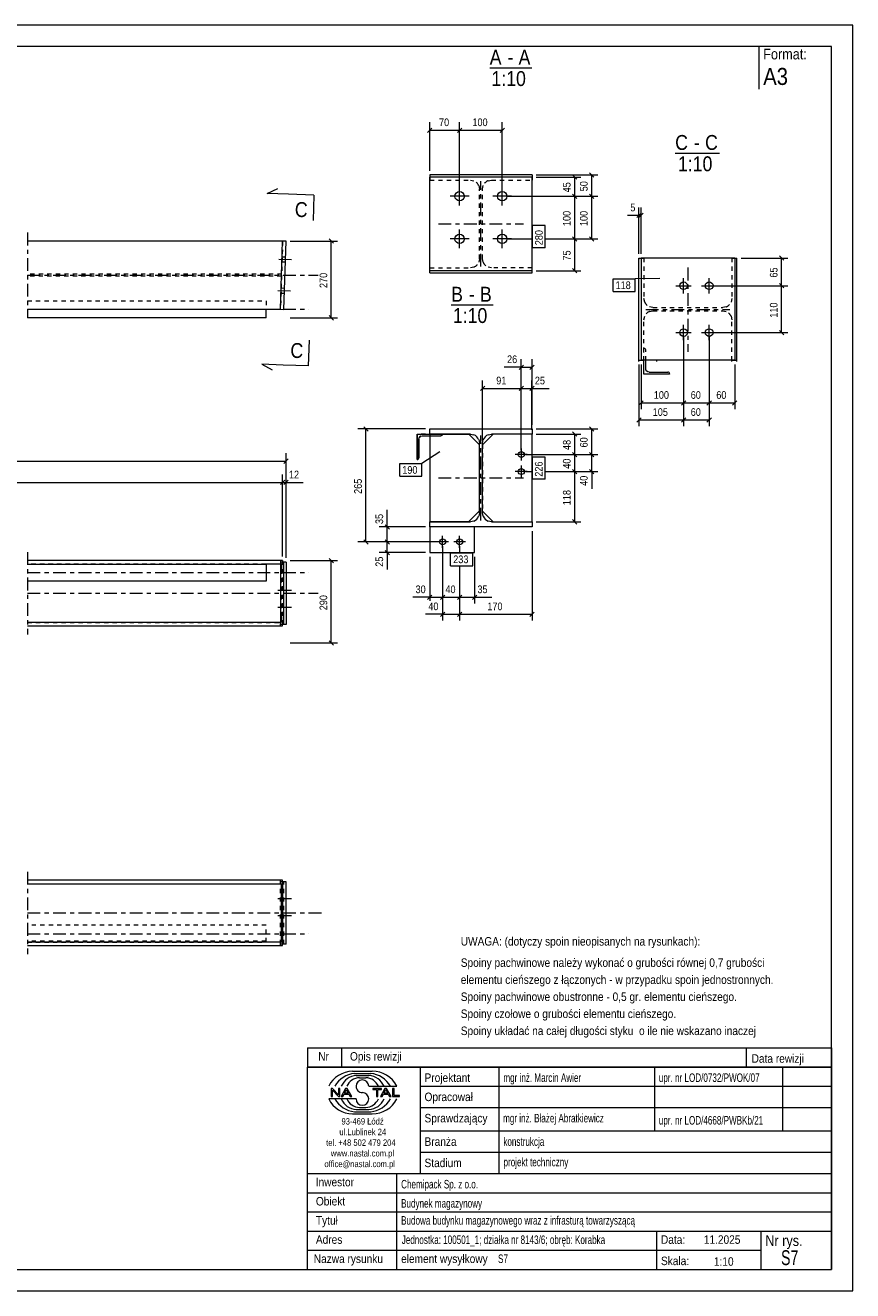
# Model space of a CAD drawing. Header units: millimetres. Extents: x 0 to 420, y 0 to 297.
# Tile 2 of 2: x 226 to 420, y 0 to 297. Entities that reach past the tile are written whole.
import ezdxf

# ---------------------------------------------------------------- set-up
doc = ezdxf.new("R2010")
doc.units = ezdxf.units.MM
for name, pattern in [('XKITLINE00', [0]), ('XKITLINE01', [4, 1, -1, 1, -1]), ('XKITLINE03', [6, 3, -1, 1, -1])]:
    doc.linetypes.add(name, pattern=pattern)
for name, color, linetype, lineweight in [('Arkusz rysunku', 3, 'Continuous', 0), ('Element', 2, 'Continuous', 0), ('Inny typ obiektu', 7, 'Continuous', 0), ('Przekrój', 7, 'Continuous', 0), ('Wymiar', 4, 'Continuous', 0), ('Znak elementu', 2, 'Continuous', 0), ('Śruba', 3, 'Continuous', 0)]:
    doc.layers.add(name, color=color, linetype=linetype, lineweight=lineweight)
doc.styles.add('ARIAL', font='ARIAL.TTF')

msp = doc.modelspace()

# ---------------------------------------------------------------- linework, layer by layer
at = {"layer": 'Arkusz rysunku', "linetype": 'XKITLINE00', "lineweight": 0}
for p, q in [((420, 297), (0, 297)), ((420, 297), (415, 297)), ((420, 0), (420, 297)), ((415, 292), (5, 292)), ((415, 5), (415, 292)), ((5, 5), (415, 5)), ((0, 0), (420, 0))]:
    msp.add_line(p, q, dxfattribs=at)
at = {"layer": 'Element', "linetype": 'XKITLINE00', "lineweight": 0}
for p, q in [((344.74, 261.88), (320.74, 261.88)), ((320.74, 261.88), (320.74, 261.38)), ((320.74, 239.38), (320.74, 261.38)), ((344.74, 261.38), (320.74, 261.38)), ((344.74, 261.88), (344.74, 261.38)), ((344.74, 239.38), (344.74, 261.38)), ((286.19, 246.34), (226.29, 246.34)), ((285.69, 230.34), (286.19, 246.34)), ((286.99, 246.31), (286.19, 246.33)), ((286.49, 230.32), (286.99, 246.31)), ((369.81, 218.13), (369.81, 242.38)), ((369.81, 242.38), (371.01, 242.38)), ((392.31, 242.37), (370.31, 242.37)), ((370.31, 242.37), (370.31, 218.37)), ((371.01, 242.38), (371.01, 242.37)), ((391.61, 242.38), (391.61, 242.37)), ((391.61, 242.38), (392.81, 242.38)), ((392.31, 242.37), (392.31, 218.37)), ((392.81, 218.13), (392.81, 242.38)), ((320.74, 238.88), (320.74, 239.38)), ((344.74, 239.38), (320.74, 239.38)), ((320.74, 238.88), (344.74, 238.88)), ((344.74, 238.88), (344.74, 239.38)), ((226.29, 230.34), (285.69, 230.34)), ((282.29, 228.34), (282.29, 230.34)), ((285.69, 230.34), (286.49, 230.32)), ((282.29, 228.34), (226.29, 228.34)), ((369.81, 218.37), (371.01, 218.37)), ((392.31, 218.37), (370.31, 218.37)), ((371.01, 218.21), (371.01, 218.37)), ((371.01, 215.13), (371.01, 218.21)), ((371.41, 216.41), (371.41, 218.37)), ((391.61, 218.13), (391.61, 218.37)), ((391.61, 218.37), (392.81, 218.37)), ((371.01, 215.21), (377.01, 215.21)), ((371.47, 216.1), (371.41, 216.41)), ((371.65, 215.84), (371.47, 216.1)), ((371.91, 215.67), (371.65, 215.84)), ((372.21, 215.61), (371.91, 215.67)), ((372.21, 215.61), (376.61, 215.61)), ((376.76, 215.58), (376.61, 215.61)), ((376.89, 215.49), (376.76, 215.58)), ((376.98, 215.36), (376.89, 215.49)), ((377.01, 215.21), (376.98, 215.36)), ((377.01, 215.21), (377.01, 215.13)), ((320.74, 201.06), (320.74, 202.26)), ((320.74, 202.26), (344.74, 202.26)), ((320.74, 201.06), (320.74, 202.26)), ((320.74, 202.26), (344.74, 202.26)), ((344.74, 202.26), (344.74, 201.06)), ((344.74, 202.26), (344.74, 201.06)), ((317.74, 201.06), (323.74, 201.06)), ((317.74, 195.06), (317.74, 201.06)), ((317.74, 201.06), (323.74, 201.06)), ((317.74, 201.06), (317.74, 195.06)), ((318.14, 199.86), (318.2, 200.17)), ((318.14, 199.86), (318.2, 200.17)), ((318.14, 199.86), (318.14, 195.46)), ((318.14, 195.46), (318.14, 199.86)), ((318.63, 200.6), (318.94, 200.66)), ((318.63, 200.6), (318.94, 200.66)), ((318.94, 200.66), (323.34, 200.66)), ((318.94, 200.66), (323.34, 200.66)), ((330.26, 201.06), (320.74, 201.06)), ((330.26, 201.06), (320.74, 201.06)), ((320.76, 200.66), (320.76, 180.51)), ((323.49, 200.69), (323.34, 200.66)), ((323.34, 200.66), (323.49, 200.69)), ((323.62, 200.78), (323.49, 200.69)), ((323.49, 200.69), (323.62, 200.78)), ((323.62, 200.78), (323.71, 200.91)), ((323.62, 200.78), (323.71, 200.91)), ((323.71, 200.91), (323.74, 201.06)), ((323.71, 200.91), (323.74, 201.06)), ((323.73, 201.01), (329.87, 201.01)), ((332.37, 198.51), (329.87, 201.01)), ((330.26, 201.06), (331.07, 200.9)), ((330.26, 201.06), (331.07, 200.9)), ((332.21, 199.76), (332.37, 198.96)), ((332.21, 199.76), (332.37, 198.96)), ((335.62, 201.06), (333.12, 198.56)), ((333.12, 198.96), (333.27, 199.76)), ((333.12, 198.96), (333.27, 199.76)), ((334.41, 200.9), (335.21, 201.06)), ((334.41, 200.9), (335.21, 201.06)), ((344.74, 201.06), (335.21, 201.06)), ((344.74, 201.06), (335.21, 201.06)), ((344.71, 201.06), (344.71, 180.46)), ((332.37, 182.56), (332.37, 198.96)), ((332.37, 182.56), (332.37, 198.96)), ((333.12, 182.56), (333.12, 198.96)), ((333.12, 182.56), (333.12, 198.96)), ((317.89, 195.09), (317.74, 195.06)), ((317.74, 195.06), (317.89, 195.09)), ((318.02, 195.18), (317.89, 195.09)), ((317.89, 195.09), (318.02, 195.18)), ((318.11, 195.31), (318.02, 195.18)), ((318.02, 195.18), (318.11, 195.31)), ((318.14, 195.46), (318.11, 195.31)), ((318.11, 195.31), (318.14, 195.46)), ((329.87, 180.51), (332.37, 183.01)), ((332.37, 182.56), (332.21, 181.76)), ((332.37, 182.56), (332.21, 181.76)), ((333.12, 182.96), (335.62, 180.46)), ((333.27, 181.76), (333.12, 182.56)), ((333.27, 181.76), (333.12, 182.56)), ((320.74, 179.26), (320.74, 180.46)), ((320.74, 180.46), (330.26, 180.46)), ((320.74, 179.26), (320.74, 180.46)), ((320.74, 180.46), (330.26, 180.46)), ((344.74, 179.26), (320.74, 179.26)), ((344.74, 179.26), (320.74, 179.26)), ((320.74, 179.26), (320.74, 173.26)), ((320.76, 180.51), (329.87, 180.51)), ((331.07, 180.62), (330.26, 180.46)), ((331.07, 180.62), (330.26, 180.46)), ((331.24, 173.26), (331.24, 179.26)), ((335.21, 180.46), (334.41, 180.62)), ((335.21, 180.46), (334.41, 180.62)), ((335.21, 180.46), (344.74, 180.46)), ((335.21, 180.46), (344.74, 180.46)), ((344.74, 180.46), (344.74, 179.26)), ((344.74, 180.46), (344.74, 179.26)), ((320.74, 173.26), (331.24, 173.26)), ((285.69, 171.36), (226.29, 171.36)), ((226.29, 170.56), (282.29, 170.56)), ((285.69, 170.56), (282.29, 170.56)), ((282.29, 170.56), (282.29, 166.56)), ((286.19, 171.36), (285.69, 171.36)), ((285.69, 171.36), (285.69, 170.56)), ((286.99, 171.03), (285.69, 171.03)), ((285.69, 170.56), (285.69, 156.83)), ((286.19, 171.36), (286.19, 171.03)), ((286.49, 156.36), (286.49, 171.03)), ((286.99, 171.03), (286.99, 156.36)), ((282.29, 166.56), (226.29, 166.56)), ((285.69, 156.83), (226.29, 156.83)), ((226.29, 156.03), (286.19, 156.03)), ((285.69, 156.03), (285.69, 156.83)), ((286.99, 156.36), (285.69, 156.36)), ((286.19, 156.03), (286.19, 156.36)), ((286.19, 96.32), (226.29, 96.32)), ((226.29, 95.52), (286.19, 95.52)), ((285.96, 95.11), (285.95, 94.66)), ((285.97, 95.42), (285.96, 95.11)), ((285.99, 95.52), (285.97, 95.42)), ((286.19, 95.52), (286.19, 96.32)), ((286.99, 95.99), (286.19, 95.99)), ((286.19, 95.52), (286.19, 81.79)), ((286.99, 81.32), (286.99, 95.99)), ((285.95, 94.66), (285.95, 94.12)), ((285.95, 83.19), (285.95, 94.12)), ((285.95, 83.19), (285.95, 82.66)), ((286.19, 81.79), (226.29, 81.79)), ((226.29, 80.99), (286.19, 80.99)), ((285.95, 82.66), (285.96, 82.2)), ((285.96, 82.2), (285.97, 81.9)), ((285.97, 81.9), (285.99, 81.79)), ((286.19, 80.99), (286.19, 81.79)), ((286.99, 81.32), (286.19, 81.32))]:
    msp.add_line(p, q, dxfattribs=at)
at = {"layer": 'Element', "linetype": 'XKITLINE01', "lineweight": 0}
for p, q in [((320.74, 261.38), (320.74, 260.68)), ((344.74, 261.38), (344.74, 260.68)), ((320.74, 260.68), (330.26, 260.68)), ((330.26, 260.68), (331.07, 260.52)), ((332.21, 259.38), (332.37, 258.58)), ((332.37, 242.18), (332.37, 258.58)), ((333.12, 258.58), (333.27, 259.38)), ((333.12, 242.18), (333.12, 258.58)), ((334.41, 260.52), (335.21, 260.68)), ((335.21, 260.68), (344.74, 260.68)), ((286.19, 246.33), (285.69, 230.34)), ((332.37, 242.18), (332.21, 241.38)), ((333.27, 241.38), (333.12, 242.18)), ((369.81, 242.38), (369.81, 242.14)), ((371.01, 242.37), (371.01, 232.85)), ((391.61, 242.37), (391.61, 232.85)), ((285.95, 238.59), (226.29, 238.59)), ((285.93, 238.09), (226.29, 238.09)), ((320.74, 240.08), (330.26, 240.08)), ((320.74, 239.38), (320.74, 240.08)), ((331.07, 240.24), (330.26, 240.08)), ((335.21, 240.08), (334.41, 240.24)), ((344.74, 240.08), (335.21, 240.08)), ((344.74, 239.38), (344.74, 240.08)), ((226.29, 232.34), (282.29, 232.34)), ((282.29, 232.34), (282.29, 230.34)), ((371.17, 232.05), (371.01, 232.85)), ((391.61, 232.85), (391.45, 232.05)), ((371.01, 227.9), (371.17, 228.7)), ((373.11, 230.75), (372.31, 230.91)), ((372.31, 229.84), (373.11, 230)), ((373.11, 230.75), (389.51, 230.75)), ((373.11, 230), (389.51, 230)), ((390.32, 230.91), (389.51, 230.75)), ((389.51, 230), (390.32, 229.84)), ((391.45, 228.7), (391.61, 227.9)), ((371.01, 218.37), (371.01, 227.9)), ((391.61, 218.37), (391.61, 227.9)), ((371.01, 218.21), (371.01, 221.21)), ((371.16, 221.18), (371.01, 221.21)), ((371.29, 221.09), (371.16, 221.18)), ((371.38, 220.96), (371.29, 221.09)), ((371.41, 220.81), (371.38, 220.96)), ((371.41, 218.37), (371.41, 220.81)), ((371.01, 218.13), (371.01, 218.21)), ((323.74, 201.06), (317.74, 201.06)), ((317.74, 201.06), (317.74, 195.06)), ((318.14, 199.86), (318.2, 200.17)), ((318.14, 195.46), (318.14, 199.86)), ((318.63, 200.6), (318.94, 200.66)), ((318.94, 200.66), (323.34, 200.66)), ((329.87, 201.01), (320.76, 201.01)), ((320.76, 201.01), (320.76, 200.66)), ((323.34, 200.66), (323.49, 200.69)), ((323.49, 200.69), (323.62, 200.78)), ((323.62, 200.78), (323.71, 200.91)), ((323.71, 200.91), (323.74, 201.06)), ((344.71, 201.06), (335.62, 201.06)), ((332.37, 183.01), (332.37, 198.51)), ((333.12, 198.56), (333.12, 182.96)), ((317.74, 195.06), (317.89, 195.09)), ((317.89, 195.09), (318.02, 195.18)), ((318.02, 195.18), (318.11, 195.31)), ((318.11, 195.31), (318.14, 195.46)), ((331.24, 179.26), (320.74, 179.26)), ((335.62, 180.46), (344.71, 180.46)), ((286.19, 170.56), (226.29, 170.56)), ((282.29, 170.56), (226.29, 170.56)), ((285.69, 171.03), (285.69, 170.56)), ((285.89, 170.56), (285.9, 170.46)), ((285.9, 170.46), (285.92, 170.15)), ((285.92, 170.15), (285.93, 169.7)), ((285.93, 169.7), (285.93, 169.16)), ((285.95, 169.7), (285.96, 170.15)), ((285.95, 169.16), (285.95, 169.7)), ((285.96, 170.15), (285.97, 170.46)), ((285.97, 170.46), (285.99, 170.56)), ((286.19, 171.03), (286.19, 170.56)), ((286.19, 156.36), (286.19, 171.03)), ((285.93, 158.23), (285.93, 169.16)), ((285.95, 158.23), (285.95, 169.16)), ((285.93, 157.7), (285.92, 157.24)), ((285.93, 158.23), (285.93, 157.7)), ((285.95, 157.7), (285.95, 158.23)), ((285.96, 157.24), (285.95, 157.7)), ((226.29, 156.83), (286.19, 156.83)), ((285.69, 156.36), (285.69, 156.83)), ((285.9, 156.94), (285.89, 156.83)), ((285.92, 157.24), (285.9, 156.94)), ((285.97, 156.94), (285.96, 157.24)), ((285.99, 156.83), (285.97, 156.94)), ((286.19, 156.36), (286.19, 156.83)), ((285.69, 95.52), (285.69, 96.32)), ((285.69, 81.32), (285.69, 95.99)), ((286.19, 95.99), (285.69, 95.99)), ((285.9, 95.42), (285.89, 95.52)), ((285.92, 95.11), (285.9, 95.42)), ((285.93, 94.66), (285.92, 95.11)), ((286.19, 95.99), (286.19, 95.52)), ((286.49, 81.32), (286.49, 95.99)), ((285.93, 94.12), (285.93, 94.66)), ((285.93, 83.19), (285.93, 94.12)), ((282.29, 85.79), (226.29, 85.79)), ((282.29, 81.79), (282.29, 85.79)), ((285.93, 82.66), (285.93, 83.19)), ((282.29, 82.06), (226.29, 82.06)), ((226.29, 81.79), (282.29, 81.79)), ((285.69, 80.99), (285.69, 81.79)), ((286.19, 81.32), (285.69, 81.32)), ((285.89, 81.79), (285.9, 81.9)), ((285.9, 81.9), (285.92, 82.2)), ((285.92, 82.2), (285.93, 82.66)), ((286.19, 81.32), (286.19, 81.79))]:
    msp.add_line(p, q, dxfattribs=at)
at = {"layer": 'Element', "linetype": 'XKITLINE03', "lineweight": 0}
for p, q in [((332.74, 240.38), (332.74, 260.38)), ((322.74, 250.38), (342.74, 250.38)), ((226.29, 248.34), (226.29, 228.34)), ((226.29, 238.34), (294.5, 238.34)), ((381.31, 240.14), (381.31, 220.37)), ((226.29, 230.34), (292.29, 230.34)), ((371.43, 230.26), (391.19, 230.26)), ((374.01, 218.13), (374.01, 218.52)), ((332.74, 180.76), (332.74, 200.76)), ((320.74, 198.06), (320.74, 198.06)), ((320.74, 198.06), (320.74, 198.06)), ((322.74, 190.76), (342.74, 190.76)), ((226.29, 173.36), (226.29, 154.03)), ((226.29, 168.56), (292.29, 168.56)), ((226.29, 163.7), (294.5, 163.7)), ((226.29, 98.32), (226.29, 78.99)), ((226.29, 88.66), (295.94, 88.66)), ((226.29, 83.79), (292.29, 83.79))]:
    msp.add_line(p, q, dxfattribs=at)
at = {"layer": 'Element', "linetype": 'XKITLINE01', "lineweight": 0}
for centre, radius, start, end in [((330.26, 258.58), 2.1, 22.5, 67.5), ((335.21, 258.58), 2.1, 112.5, 157.5), ((330.26, 242.18), 2.1, 292.5, 337.5), ((335.21, 242.18), 2.1, 202.5, 247.5), ((373.11, 232.85), 2.1, 202.4859, 247.4859), ((389.51, 232.85), 2.1, 292.5141, 337.5141), ((373.11, 227.9), 2.1, 112.5141, 157.5141), ((389.51, 227.9), 2.1, 22.4859, 67.4859), ((318.94, 199.86), 0.8, 112.5, 157.5)]:
    msp.add_arc(centre, radius, start, end, dxfattribs=at)
at = {"layer": 'Element', "linetype": 'XKITLINE00', "lineweight": 0}
for centre, radius, start, end in [((318.94, 199.86), 0.8, 112.5, 157.5), ((318.94, 199.86), 0.8, 112.5, 157.5), ((330.26, 198.96), 2.1, 22.5, 67.5), ((330.26, 198.96), 2.1, 22.5, 67.5), ((335.21, 198.96), 2.1, 112.5, 157.5), ((335.21, 198.96), 2.1, 112.5, 157.5), ((330.26, 182.56), 2.1, 292.5, 337.5), ((330.26, 182.56), 2.1, 292.5, 337.5), ((335.21, 182.56), 2.1, 202.5, 247.5), ((335.21, 182.56), 2.1, 202.5, 247.5)]:
    msp.add_arc(centre, radius, start, end, dxfattribs=at)
at = {"layer": 'Inny typ obiektu', "linetype": 'XKITLINE00', "lineweight": 0}
for p, q in [((398, 292), (398, 282)), ((334.8, 287), (344.68, 287)), ((378.33, 267), (388.72, 267)), ((325.74, 231.38), (335.62, 231.38)), ((292, 57), (292, 52.5)), ((292, 57), (415, 57)), ((300, 57), (300, 52.5)), ((395, 57), (395, 52.5)), ((415, 57), (415, 52.5)), ((415, 52.5), (292, 52.5)), ((292, 5), (292, 52.5)), ((292, 52.5), (415, 52.5)), ((302.62, 51.49), (307.23, 51.5)), ((303.07, 50.99), (306.86, 51)), ((303.46, 50.49), (306.45, 50.49)), ((318.5, 52.5), (318.5, 27.5)), ((337, 27.5), (337, 52.5)), ((373.5, 52.5), (373.5, 37.5)), ((403.5, 52.5), (403.5, 37.5)), ((415, 52.5), (415, 5)), ((304.2, 49.98), (305.73, 49.99)), ((306.42, 47.99), (312.98, 47.99)), ((318.5, 48), (415, 48)), ((303.43, 45.01), (297, 45.01)), ((297.93, 47.44), (297.57, 47.44)), ((297.57, 47.44), (297.57, 45.56)), ((297.57, 45.56), (297.9, 45.56)), ((297.9, 47.04), (299.29, 45.56)), ((297.9, 45.56), (297.9, 47.04)), ((299.31, 45.96), (297.93, 47.44)), ((299.29, 45.56), (299.65, 45.56)), ((299.65, 47.44), (299.31, 47.44)), ((299.31, 47.44), (299.31, 45.96)), ((299.65, 45.56), (299.65, 47.44)), ((300.96, 47.44), (299.94, 45.56)), ((299.94, 45.56), (300.31, 45.56)), ((300.31, 45.56), (300.61, 46.13)), ((300.61, 46.13), (301.71, 46.13)), ((300.71, 46.33), (301.14, 47.24)), ((301.6, 46.33), (300.71, 46.33)), ((301.33, 47.44), (300.96, 47.44)), ((301.14, 47.24), (301.6, 46.33)), ((302.41, 45.56), (301.33, 47.44)), ((301.71, 46.13), (302.02, 45.56)), ((302.02, 45.56), (302.41, 45.56)), ((309.43, 47.44), (307.34, 47.44)), ((307.34, 47.44), (307.34, 47.22)), ((307.34, 47.22), (308.21, 47.22)), ((308.21, 47.22), (308.21, 45.56)), ((308.21, 45.56), (308.56, 45.56)), ((308.56, 45.56), (308.56, 47.22)), ((308.56, 47.22), (309.43, 47.22)), ((310.21, 47.44), (309.2, 45.56)), ((309.2, 45.56), (309.57, 45.56)), ((309.43, 47.22), (309.43, 47.44)), ((309.57, 45.56), (309.86, 46.13)), ((309.86, 46.13), (310.96, 46.13)), ((309.96, 46.33), (310.39, 47.24)), ((310.86, 46.33), (309.96, 46.33)), ((310.59, 47.44), (310.21, 47.44)), ((310.4, 47.24), (310.39, 47.24)), ((310.4, 47.24), (310.86, 46.33)), ((311.67, 45.56), (310.59, 47.44)), ((310.96, 46.13), (311.27, 45.56)), ((311.27, 45.56), (311.67, 45.56)), ((312.36, 47.44), (312.01, 47.44)), ((312.01, 47.44), (312.01, 45.56)), ((312.01, 45.56), (313.66, 45.56)), ((312.36, 45.78), (312.36, 47.44)), ((313.66, 45.78), (312.36, 45.78)), ((313.66, 45.56), (313.66, 45.78)), ((303.07, 42.01), (306.86, 42)), ((303.46, 42.51), (306.45, 42.51)), ((304.2, 43.02), (305.73, 43.01)), ((318.5, 43), (415, 43)), ((302.62, 41.51), (307.23, 41.5)), ((318.5, 37.5), (415, 37.5)), ((318.5, 32.5), (415, 32.5)), ((292, 27.5), (415, 27.5)), ((313, 5), (313, 27.5)), ((292, 23), (415, 23)), ((292, 18.5), (415, 18.5)), ((292, 14), (415, 14)), ((374, 5), (374, 14)), ((398.5, 5), (398.5, 14)), ((292, 9.5), (398.5, 9.5)), ((292, 5), (415, 5))]:
    msp.add_line(p, q, dxfattribs=at)
for centre, radius, start, end in [((302.72, 45.08), 6.42, 90.8317, 153.0136), ((303.67, 45), 6.02, 95.7347, 150.2266), ((306.22, 46.41), 4.08, 22.7023, 86.7527), ((306.24, 44.98), 6.04, 29.8256, 84.1252), ((307.25, 45.07), 6.43, 27.0191, 90.199), ((303.7, 46.42), 4.07, 93.3428, 157.3393), ((304.33, 46.6), 3.38, 92.229, 155.8008), ((304.92, 47.99), 1.49, 0.0741, 179.9259), ((304.92, 47.99), 1.49, 179.9259, 270), ((305.59, 46.6), 3.39, 24.2351, 87.5913), ((302.72, 47.92), 6.42, 206.9864, 269.1683), ((303.67, 48), 6.02, 209.7734, 264.2653), ((303.7, 46.58), 4.07, 202.6607, 266.6572), ((304.33, 46.4), 3.38, 204.1992, 267.771), ((304.92, 45.01), 1.49, 180.0741, 359.9259), ((304.92, 45), 1.49, 0.0741, 90), ((305.59, 46.4), 3.39, 272.4087, 335.7649), ((306.22, 46.59), 4.08, 273.2473, 337.2977), ((306.24, 48.02), 6.04, 275.8748, 330.1744), ((307.25, 47.93), 6.43, 269.801, 332.9809)]:
    msp.add_arc(centre, radius, start, end, dxfattribs=at)
at = {"layer": 'Przekrój', "linetype": 'XKITLINE00', "lineweight": 0}
for p, q in [((282.54, 257.5), (285.08, 258.67)), ((287.54, 257.35), (282.54, 257.5)), ((293.53, 257.16), (287.54, 257.35)), ((293.53, 257.16), (293.35, 251.16)), ((292.28, 217.08), (292.46, 223.08)), ((281.28, 217.43), (283.74, 216.1)), ((286.28, 217.27), (281.28, 217.43)), ((292.28, 217.08), (286.28, 217.27))]:
    msp.add_line(p, q, dxfattribs=at)
at = {"layer": 'Wymiar', "linetype": 'XKITLINE00', "lineweight": 0}
for p, q in [((320.74, 262.88), (320.74, 274.24)), ((327.74, 257.88), (327.74, 274.24)), ((327.74, 257.88), (327.74, 274.24)), ((337.74, 257.88), (337.74, 274.24)), ((321.25, 272.89), (320.23, 271.87)), ((320.74, 272.38), (327.74, 272.38)), ((328.25, 272.89), (327.23, 271.87)), ((328.25, 272.89), (327.23, 271.87)), ((327.74, 272.38), (337.74, 272.38)), ((338.25, 272.89), (337.23, 271.87)), ((345.74, 261.88), (360.18, 261.88)), ((345.74, 261.38), (356.18, 261.38)), ((354.23, 261.89), (355.25, 260.87)), ((354.74, 256.88), (354.74, 261.38)), ((358.23, 262.39), (359.25, 261.37)), ((358.74, 256.88), (358.74, 261.88)), ((338.74, 256.88), (360.18, 256.88)), ((338.74, 256.88), (360.18, 256.88)), ((338.74, 256.88), (356.18, 256.88)), ((338.74, 256.88), (356.18, 256.88)), ((354.23, 257.39), (355.25, 256.37)), ((354.23, 257.39), (355.25, 256.37)), ((354.74, 246.88), (354.74, 256.88)), ((358.23, 257.39), (359.25, 256.37)), ((358.23, 257.39), (359.25, 256.37)), ((358.74, 246.88), (358.74, 256.88)), ((370.32, 252.89), (369.3, 251.87)), ((370.82, 252.89), (369.8, 251.87)), ((369.81, 243.38), (369.81, 254.24)), ((370.31, 243.37), (370.31, 254.24)), ((369.81, 252.38), (367.13, 252.38)), ((369.81, 252.38), (367.13, 252.38)), ((369.81, 252.38), (370.31, 252.38)), ((297.11, 246.85), (298.13, 245.83)), ((338.74, 246.88), (344.84, 246.88)), ((338.74, 246.88), (344.84, 246.88)), ((338.74, 246.88), (344.84, 246.88)), ((347.84, 246.88), (360.18, 246.88)), ((347.84, 246.88), (356.18, 246.88)), ((347.84, 246.88), (356.18, 246.88)), ((354.23, 247.39), (355.25, 246.37)), ((354.23, 247.39), (355.25, 246.37)), ((354.74, 239.38), (354.74, 246.88)), ((358.23, 247.39), (359.25, 246.37)), ((287.99, 246.34), (299.06, 246.34)), ((297.62, 228.34), (297.62, 246.34)), ((393.81, 242.38), (404.75, 242.38)), ((402.8, 242.89), (403.82, 241.87)), ((403.31, 235.87), (403.31, 242.38)), ((345.74, 239.38), (356.18, 239.38)), ((354.23, 239.89), (355.25, 238.87)), ((387.31, 235.87), (404.75, 235.87)), ((387.31, 235.87), (404.75, 235.87)), ((402.8, 236.38), (403.82, 235.36)), ((402.8, 236.38), (403.82, 235.36)), ((403.31, 224.87), (403.31, 235.87)), ((297.11, 228.85), (298.13, 227.83)), ((287.99, 228.34), (299.06, 228.34)), ((380.31, 223.87), (380.31, 202.93)), ((380.31, 223.87), (380.31, 202.93)), ((380.31, 223.87), (380.31, 206.93)), ((380.31, 223.87), (380.31, 206.93)), ((386.31, 223.87), (386.31, 202.93)), ((386.31, 223.87), (386.31, 206.93)), ((386.31, 223.87), (386.31, 206.93)), ((387.31, 224.87), (404.75, 224.87)), ((402.8, 225.38), (403.82, 224.36)), ((342.72, 217.27), (341.71, 216.25)), ((342.21, 197.26), (342.21, 218.62)), ((345.25, 217.27), (344.23, 216.25)), ((344.74, 203.26), (344.74, 218.62)), ((369.81, 217.37), (369.81, 202.93)), ((370.31, 217.37), (370.31, 206.93)), ((392.31, 217.37), (392.31, 206.93)), ((342.21, 216.76), (338.19, 216.76)), ((342.21, 216.76), (338.19, 216.76)), ((342.21, 216.76), (344.74, 216.76)), ((333.62, 212.27), (332.61, 211.25)), ((333.12, 199.56), (333.12, 213.62)), ((333.12, 211.76), (342.21, 211.76)), ((342.72, 212.27), (341.71, 211.25)), ((342.72, 212.27), (341.71, 211.25)), ((342.21, 197.26), (342.21, 213.62)), ((342.21, 197.26), (342.21, 213.62)), ((342.21, 211.76), (344.71, 211.76)), ((345.22, 212.27), (344.21, 211.25)), ((344.71, 202.06), (344.71, 213.62)), ((344.71, 211.76), (348.74, 211.76)), ((344.71, 211.76), (348.74, 211.76)), ((370.82, 208.88), (369.8, 207.86)), ((370.31, 208.37), (380.31, 208.37)), ((380.82, 208.88), (379.8, 207.86)), ((380.82, 208.88), (379.8, 207.86)), ((380.31, 208.37), (386.31, 208.37)), ((386.82, 208.88), (385.8, 207.86)), ((386.82, 208.88), (385.8, 207.86)), ((386.31, 208.37), (392.31, 208.37)), ((392.82, 208.88), (391.8, 207.86)), ((319.74, 202.26), (303.88, 202.26)), ((305.23, 202.77), (306.25, 201.75)), ((305.74, 175.76), (305.74, 202.26)), ((345.74, 202.26), (360.18, 202.26)), ((358.23, 202.77), (359.25, 201.75)), ((358.74, 196.26), (358.74, 202.26)), ((370.32, 204.88), (369.3, 203.86)), ((369.81, 204.37), (380.31, 204.37)), ((380.82, 204.88), (379.8, 203.86)), ((380.82, 204.88), (379.8, 203.86)), ((380.31, 204.37), (386.31, 204.37)), ((386.82, 204.88), (385.8, 203.86)), ((345.71, 201.06), (356.18, 201.06)), ((354.23, 201.57), (355.25, 200.55)), ((354.74, 196.26), (354.74, 201.06)), ((286.99, 172.03), (286.99, 196.56)), ((343.21, 196.26), (360.18, 196.26)), ((343.21, 196.26), (360.18, 196.26)), ((343.21, 196.26), (356.18, 196.26)), ((343.21, 196.26), (356.18, 196.26)), ((354.23, 196.77), (355.25, 195.75)), ((354.23, 196.77), (355.25, 195.75)), ((354.74, 192.26), (354.74, 196.26)), ((358.23, 196.77), (359.25, 195.75)), ((358.23, 196.77), (359.25, 195.75)), ((358.74, 192.26), (358.74, 196.26)), ((21.29, 194.7), (286.99, 194.7)), ((287.5, 195.21), (286.48, 194.19)), ((286.7, 190.21), (285.68, 189.19)), ((286.7, 190.21), (285.68, 189.19)), ((286.19, 172.36), (286.19, 191.56)), ((286.19, 172.36), (286.19, 191.56)), ((287.5, 190.21), (286.48, 189.19)), ((286.99, 172.03), (286.99, 191.56)), ((343.21, 192.26), (344.81, 192.26)), ((343.21, 192.26), (344.81, 192.26)), ((343.21, 192.26), (344.81, 192.26)), ((347.81, 192.26), (360.18, 192.26)), ((347.81, 192.26), (356.18, 192.26)), ((347.81, 192.26), (356.18, 192.26)), ((354.23, 192.77), (355.25, 191.75)), ((354.23, 192.77), (355.25, 191.75)), ((354.74, 180.46), (354.74, 192.26)), ((358.23, 192.77), (359.25, 191.75)), ((358.74, 192.26), (358.74, 188.24)), ((358.74, 192.26), (358.74, 188.24)), ((22.62, 189.7), (286.19, 189.7)), ((286.19, 189.7), (286.99, 189.7)), ((286.99, 189.7), (291.01, 189.7)), ((286.99, 189.7), (291.01, 189.7)), ((310.74, 179.26), (310.74, 183.28)), ((310.74, 179.26), (310.74, 183.28)), ((319.74, 179.26), (308.88, 179.26)), ((310.23, 179.77), (311.25, 178.75)), ((310.74, 175.76), (310.74, 179.26)), ((344.74, 178.26), (344.74, 157.32)), ((345.71, 180.46), (356.18, 180.46)), ((354.23, 180.97), (355.25, 179.95)), ((322.74, 175.76), (303.88, 175.76)), ((305.23, 176.27), (306.25, 175.25)), ((322.74, 175.76), (308.88, 175.76)), ((322.74, 175.76), (308.88, 175.76)), ((310.23, 176.27), (311.25, 175.25)), ((310.23, 176.27), (311.25, 175.25)), ((310.74, 173.26), (310.74, 175.76)), ((319.74, 173.26), (308.88, 173.26)), ((310.23, 173.77), (311.25, 172.75)), ((310.74, 173.26), (310.74, 169.24)), ((310.74, 173.26), (310.74, 169.24)), ((323.74, 174.76), (323.74, 157.32)), ((323.74, 174.76), (323.74, 161.32)), ((323.74, 174.76), (323.74, 161.32)), ((327.74, 174.76), (327.74, 173.16)), ((327.74, 174.76), (327.74, 173.16)), ((327.74, 174.76), (327.74, 173.16)), ((327.74, 174.76), (327.74, 173.16)), ((287.99, 171.36), (299.06, 171.36)), ((297.11, 171.87), (298.13, 170.86)), ((297.62, 152.03), (297.62, 171.36)), ((320.74, 172.26), (320.74, 161.88)), ((327.74, 170.16), (327.74, 157.32)), ((327.74, 170.16), (327.74, 157.32)), ((327.74, 170.16), (327.74, 161.32)), ((327.74, 170.16), (327.74, 161.32)), ((331.24, 172.26), (331.24, 161.32)), ((320.74, 162.76), (316.72, 162.76)), ((320.74, 162.76), (316.72, 162.76)), ((321.25, 163.27), (320.23, 162.25)), ((320.74, 162.76), (323.74, 162.76)), ((324.25, 163.27), (323.23, 162.25)), ((324.25, 163.27), (323.23, 162.25)), ((323.74, 162.76), (327.74, 162.76)), ((328.25, 163.27), (327.23, 162.25)), ((328.25, 163.27), (327.23, 162.25)), ((327.74, 162.76), (331.24, 162.76)), ((331.75, 163.27), (330.73, 162.25)), ((331.24, 162.76), (335.26, 162.76)), ((331.24, 162.76), (335.26, 162.76)), ((323.74, 158.76), (319.72, 158.76)), ((323.74, 158.76), (319.72, 158.76)), ((324.25, 159.27), (323.23, 158.25)), ((323.74, 158.76), (327.74, 158.76)), ((328.25, 159.27), (327.23, 158.25)), ((328.25, 159.27), (327.23, 158.25)), ((327.74, 158.76), (344.74, 158.76)), ((345.25, 159.27), (344.23, 158.25)), ((287.99, 152.03), (299.06, 152.03)), ((297.11, 152.54), (298.13, 151.52))]:
    msp.add_line(p, q, dxfattribs=at)
at = {"layer": 'Znak elementu', "linetype": 'XKITLINE00', "lineweight": 0}
for p, q in [((344.84, 244.78), (344.84, 249.99)), ((347.84, 249.99), (344.84, 249.99)), ((347.84, 244.78), (347.84, 249.99)), ((347.84, 244.78), (344.84, 244.78)), ((363.74, 237.49), (368.95, 237.49)), ((363.74, 234.49), (363.74, 237.49)), ((374.74, 237.54), (368.95, 237.49)), ((368.95, 234.49), (368.95, 237.49)), ((363.74, 234.49), (368.95, 234.49)), ((323.11, 196.88), (318.87, 194.14)), ((313.67, 194.14), (318.87, 194.14)), ((313.67, 191.14), (313.67, 194.14)), ((318.87, 191.14), (318.87, 194.14)), ((344.81, 190.45), (344.81, 195.66)), ((347.81, 195.66), (344.81, 195.66)), ((347.81, 190.45), (347.81, 195.66)), ((313.67, 191.14), (318.87, 191.14)), ((347.81, 190.45), (344.81, 190.45)), ((325.63, 173.16), (330.84, 173.16)), ((325.63, 170.16), (325.63, 173.16)), ((330.84, 170.16), (330.84, 173.16)), ((325.63, 170.16), (330.84, 170.16))]:
    msp.add_line(p, q, dxfattribs=at)
at = {"layer": 'Śruba', "linetype": 'XKITLINE00', "lineweight": 0}
for p, q in [((327.74, 254.68), (327.74, 259.08)), ((337.74, 254.68), (337.74, 259.08)), ((329.94, 256.88), (325.54, 256.88)), ((339.94, 256.88), (335.54, 256.88)), ((329.94, 246.88), (325.54, 246.88)), ((327.74, 244.68), (327.74, 249.08)), ((339.94, 246.88), (335.54, 246.88)), ((337.74, 244.68), (337.74, 249.08)), ((288.29, 241.93), (285.29, 242.03)), ((288.29, 241.93), (285.29, 242.03)), ((286.84, 241.38), (286.04, 241.4)), ((286.84, 241.38), (286.04, 241.4)), ((286.87, 242.58), (286.07, 242.6)), ((286.87, 242.58), (286.07, 242.6)), ((380.31, 234.07), (380.31, 237.67)), ((386.31, 234.07), (386.31, 237.67)), ((288.06, 234.6), (285.06, 234.7)), ((288.06, 234.6), (285.06, 234.7)), ((286.64, 235.25), (285.84, 235.27)), ((286.64, 235.25), (285.84, 235.27)), ((378.51, 235.87), (382.11, 235.87)), ((384.51, 235.87), (388.11, 235.87)), ((286.61, 234.05), (285.81, 234.07)), ((286.61, 234.05), (285.81, 234.07)), ((380.31, 223.07), (380.31, 226.67)), ((386.31, 223.07), (386.31, 226.67)), ((378.51, 224.87), (382.11, 224.87)), ((384.51, 224.87), (388.11, 224.87)), ((343.62, 196.26), (340.81, 196.26)), ((342.21, 197.66), (342.21, 194.86)), ((342.21, 193.66), (342.21, 190.86)), ((343.62, 192.26), (340.81, 192.26)), ((325.14, 175.76), (322.34, 175.76)), ((323.74, 174.36), (323.74, 177.16)), ((329.14, 175.76), (326.34, 175.76)), ((327.74, 174.36), (327.74, 177.16)), ((288.06, 164.36), (285.06, 164.36)), ((288.29, 164.36), (285.29, 164.36)), ((288.06, 160.36), (285.06, 160.36)), ((288.29, 160.36), (285.29, 160.36)), ((288.06, 91.99), (285.06, 91.99)), ((288.29, 91.99), (285.29, 91.99)), ((288.06, 87.99), (285.06, 87.99)), ((288.29, 87.99), (285.29, 87.99))]:
    msp.add_line(p, q, dxfattribs=at)
for centre, radius in [((327.74, 256.88), 1.1), ((337.74, 256.88), 1.1), ((327.74, 246.88), 1.1), ((337.74, 246.88), 1.1), ((380.31, 235.87), 0.9), ((386.31, 235.87), 0.9), ((380.31, 224.87), 0.9), ((386.31, 224.87), 0.9), ((342.21, 196.26), 0.7), ((342.21, 192.26), 0.7), ((323.74, 175.76), 0.7), ((327.74, 175.76), 0.7)]:
    msp.add_circle(centre, radius, dxfattribs=at)

# ---------------------------------------------------------------- texts
at = {"layer": 'Inny typ obiektu', "style": 'ARIAL'}
for s, height, width, p in [('A', 3.5, 0.85, (334.8, 287.75)), ('A', 3.5, 0.85, (341.57, 287.75)), ('Format:', 2.5, 0.85, (399, 289)), ('-', 3.5, 0.85, (338.96, 287.75)), ('1:10', 3.5, 0.85, (335.2, 282.75)), ('A3', 4, 0.85, (399, 283)), ('C', 3.5, 0.85, (378.33, 267.75)), ('C', 3.5, 0.85, (385.35, 267.75)), ('-', 3.5, 0.85, (382.75, 267.75)), ('1:10', 3.5, 0.85, (378.98, 262.75)), ('B', 3.5, 0.85, (325.74, 232.13)), ('B', 3.5, 0.85, (332.51, 232.13)), ('-', 3.5, 0.85, (329.9, 232.13)), ('1:10', 3.5, 0.85, (326.14, 227.13)), ('UWAGA: (dotyczy spoin nieopisanych na rysunkach):', 2, 0.85, (328, 81)), ('Spoiny pachwinowe należy wykonać o grubości równej 0,7 grubości', 2, 0.85, (328, 76)), ('elementu cieńszego z łączonych - w przypadku spoin jednostronnych.', 2, 0.85, (328, 72)), ('Spoiny pachwinowe obustronne - 0,5 gr. elementu cieńszego.', 2, 0.85, (328, 68)), ('Spoiny czołowe o grubości elementu cieńszego.', 2, 0.85, (328, 64)), ('Spoiny układać na całej długości styku  o ile nie wskazano inaczej', 2, 0.85, (328, 60)), ('Nr', 2, 0.85, (294.54, 54)), ('Opis rewizji', 2, 0.85, (302, 54)), ('Data rewizji', 2, 0.85, (396.28, 53.5)), ('Projektant', 2, 0.85, (319.5, 49)), ('mgr inż. Marcin Awier', 2, 0.68, (338, 49)), ('upr. nr LOD/0732/PWOK/07', 2, 0.68, (374.5, 49)), ('Opracował', 2, 0.85, (319.5, 44.5)), ('Sprawdzający', 2, 0.85, (319.5, 39.5)), ('mgr inż. Błażej Abratkiewicz', 2, 0.68, (337.94, 39.5)), ('93-469 Łódź', 1.5, 0.85, (300, 39)), ('upr. nr LOD/4668/PWBKb/21', 2, 0.68, (374.5, 39)), ('ul.Lublinek 24', 1.5, 0.85, (299.5, 36.5)), ('Branża', 2, 0.85, (319.5, 34)), ('konstrukcja', 2, 0.68, (338, 34)), ('tel. +48 502 479 204', 1.5, 0.85, (296.41, 34)), ('www.nastal.com.pl', 1.5, 0.85, (297.5, 31.5)), ('office@nastal.com.pl', 1.5, 0.85, (296, 29)), ('Stadium', 2, 0.85, (319.5, 29)), ('projekt techniczny', 2, 0.68, (338.04, 29.19)), ('Inwestor', 2, 0.85, (293.96, 24.5)), ('Chemipack Sp. z o.o.', 2, 0.68, (314, 24)), ('Obiekt', 2, 0.85, (294, 20)), ('Budynek magazynowy', 2, 0.68, (314, 19.5)), ('Tytuł', 2, 0.85, (294, 15.5)), ('Budowa budynku magazynowego wraz z infrasturą towarzyszącą', 2, 0.68, (314, 15.5)), ('Adres', 2, 0.85, (294, 11)), ('Jednostka: 100501_1; działka nr 8143/6; obręb: Korabka', 2, 0.68, (314.16, 10.96)), ('Data:', 2, 0.85, (375, 11)), ('11.2025', 2, 0.85, (385.06, 11)), ('Nr rys.', 2.5, 0.85, (399.5, 10.5)), ('S7', 3.5, 0.68, (403.18, 6)), ('Nazwa rysunku', 2, 0.85, (293.5, 6.5)), ('element wysyłkowy', 2, 0.85, (314, 6.5)), ('S7', 2, 0.68, (336.75, 6.5)), ('Skala:', 2, 0.85, (375, 6)), ('1:10', 2, 0.85, (387.42, 5.85))]:
    msp.add_text(s, height=height, dxfattribs=dict(at, width=width)).set_placement(p)
at = {"layer": 'Przekrój', "style": 'ARIAL', "width": 0.85}
for p in [(289, 252.05), (287.96, 218.97)]:
    msp.add_text('C', height=3.5, rotation=-1.7991, dxfattribs=at).set_placement(p)
at = {"layer": 'Wymiar', "style": 'ARIAL', "width": 0.85}
for s, p in [('70', (322.9, 273.34)), ('100', (330.74, 273.34)), ('5', (367.8, 253.34)), ('26', (338.87, 217.72)), ('91', (336.33, 212.72)), ('25', (345.39, 212.72)), ('100', (373.31, 209.33)), ('60', (381.98, 209.33)), ('60', (387.98, 209.33)), ('105', (373.06, 205.33)), ('60', (381.98, 205.33)), ('12', (287.67, 190.66)), ('30', (317.39, 163.72)), ('40', (324.4, 163.72)), ('35', (331.91, 163.72)), ('40', (320.39, 159.72)), ('170', (334.24, 159.72))]:
    msp.add_text(s, height=1.8, dxfattribs=at).set_placement(p)
for s, p in [('45', (353.78, 257.79)), ('50', (357.78, 258.04)), ('100', (353.78, 249.88)), ('100', (357.78, 249.88)), ('75', (353.78, 241.79)), ('270', (296.66, 235.34)), ('65', (402.35, 237.79)), ('110', (402.35, 228.37)), ('48', (353.78, 197.32)), ('60', (357.78, 197.92)), ('40', (353.78, 192.92)), ('265', (304.78, 187.01)), ('40', (357.78, 188.91)), ('118', (353.78, 184.36)), ('35', (309.78, 179.94)), ('25', (309.78, 169.91)), ('290', (296.66, 159.7))]:
    msp.add_text(s, height=1.8, rotation=90.0002, dxfattribs=at).set_placement(p)
at = {"layer": 'Znak elementu', "style": 'ARIAL', "width": 0.85}
for s, p in [('280', (347.24, 245.38)), ('226', (347.21, 191.05))]:
    msp.add_text(s, height=1.8, rotation=90.0002, dxfattribs=at).set_placement(p)
for s, p in [('118', (364.34, 235.09)), ('190', (314.27, 191.74)), ('233', (326.23, 170.76))]:
    msp.add_text(s, height=1.8, dxfattribs=at).set_placement(p)

doc.saveas('drawing.dxf')
